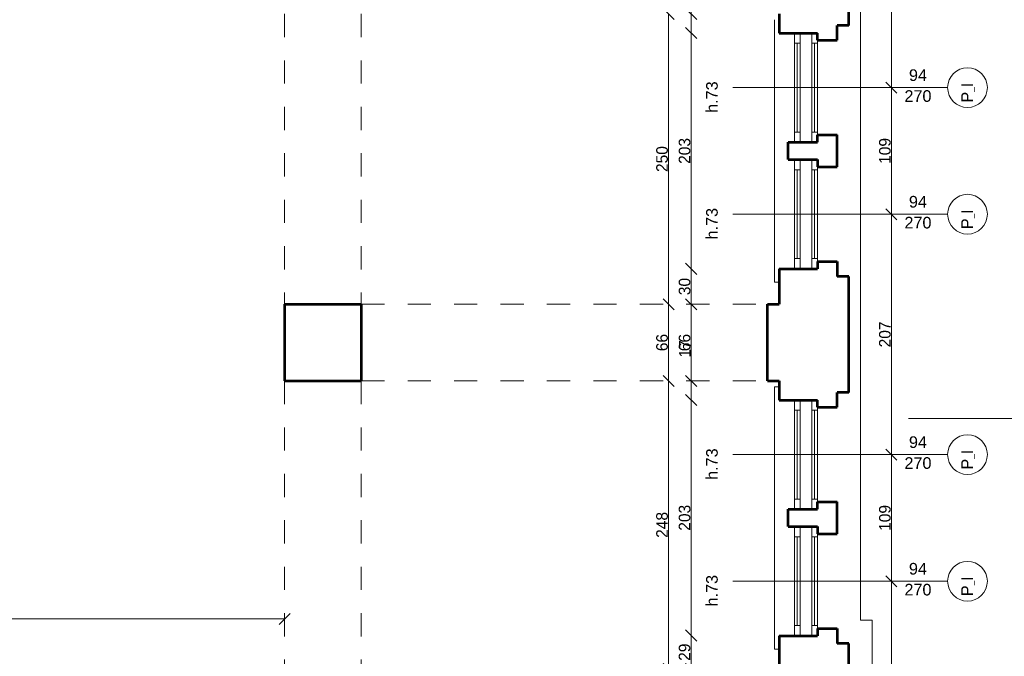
# Model space of a CAD drawing. Header units: inches. Extents: x -21887 to 84279, y -131485 to 67836.
# Tile 113 of 256: x 33248 to 41730, y -9581 to -4099. Entities that reach past the tile are written whole.
import ezdxf

# ---------------------------------------------------------------- set-up
doc = ezdxf.new("R2010")
doc.units = ezdxf.units.IN
doc.header["$MEASUREMENT"] = 0
doc.linetypes.add('Dashed', pattern=[400, 200, -200])
doc.linetypes.add('Dashed copy', pattern=[200, 100, -100])
doc.layers.get('0').update_dxf_attribs({"lineweight": 13})
doc.layers.get('Defpoints').update_dxf_attribs({"lineweight": 13})
for name, color, linetype, lineweight in [('AI_MURY', 7, 'Continuous', 53), ('Dimensioning', 7, 'Continuous', 13), ('DRZWI', 7, 'Continuous', 13), ('PODCIAGI', 7, 'Continuous', 13)]:
    doc.layers.add(name, color=color, linetype=linetype, lineweight=lineweight)
doc.styles.add('GENERATED_STYLE_7', font='txt')
doc.styles.add('Style-Courier New', font='txt')
doc.dimstyles.new('Dimstyle_4', dxfattribs={"dimtxt": 100, "dimasz": 95, "dimexe": 0, "dimexo": 0, "dimgap": 0.09, "dimtad": 1, "dimdec": 0, "dimlfac": 0.1, "dimzin": 0, "dimdsep": 46, "dimlunit": 5, "dimtxsty": 'GENERATED_STYLE_7', "dimblk": 'ARROWHEAD_6', "dimcen": 0.09, "dimclrd": 161, "dimclre": 161, "dimclrt": 7, "dimadec": 0, "dimazin": 0, "dimtfac": 1, "dimtdec": 0, "dimtmove": 0, "dimatfit": 3, "dimfxl": 0, "dimtolj": 1, "dimtzin": 0, "dimarcsym": 0})
doc.dimstyles.new('Dimstyle_5', dxfattribs={"dimtxt": 100, "dimasz": 95, "dimexe": 0.18, "dimexo": 0, "dimgap": 0.09, "dimtad": 1, "dimtih": 1, "dimtoh": 1, "dimdec": 0, "dimlfac": 0.1, "dimzin": 0, "dimdsep": 46, "dimlunit": 5, "dimtxsty": 'GENERATED_STYLE_7', "dimblk": 'ARROWHEAD_6', "dimcen": 0.09, "dimclrd": 161, "dimclre": 161, "dimclrt": 7, "dimadec": 0, "dimazin": 0, "dimtfac": 1, "dimtdec": 0, "dimtmove": 0, "dimatfit": 3, "dimfxl": 0, "dimtolj": 1, "dimtzin": 0, "dimarcsym": 0})

# ---------------------------------------------------------------- blocks, each defined once
blk = doc.blocks.new('ARROWHEAD_6')
at = {"color": 0, "linetype": 'Continuous'}
for p, q in [((0, 0), (-1, 0)), ((-0.5, -0.5), (0.5, 0.5))]:
    blk.add_line(p, q, dxfattribs=at)
blk = doc.blocks.new('*U1036')
at = {"layer": 'Defpoints', "color": 0, "linetype": 'Continuous'}
for p in [(21930.5, -9258.9), (35530.5, -9258.9), (35530.5, -9258.9)]:
    blk.add_point(p, dxfattribs=at)
at = {"layer": 'Dimensioning', "color": 161, "linetype": 'Continuous', "lineweight": -2}
for p, q in [((21930.5, -9258.9), (21930.5, -9259.1)), ((22025.5, -9258.9), (35435.5, -9258.9)), ((35530.5, -9258.9), (35530.5, -9259.1))]:
    blk.add_line(p, q, dxfattribs=at)
at = {"layer": 'Dimensioning', "color": 161, "linetype": 'Continuous', "lineweight": -2, "xscale": 95, "yscale": 95, "zscale": 95, "rotation": 180}
blk.add_blockref('ARROWHEAD_6', (21930.5, -9258.9), dxfattribs=at)
at = {"layer": 'Dimensioning', "color": 161, "linetype": 'Continuous', "lineweight": -2, "xscale": 95, "yscale": 95, "zscale": 95}
blk.add_blockref('ARROWHEAD_6', (35530.5, -9258.9), dxfattribs=at)
at = {"layer": 'Dimensioning', "color": 7, "linetype": 'Continuous', "insert": (28730.5, -9202.6), "char_height": 100, "attachment_point": 5, "style": 'GENERATED_STYLE_7'}
blk.add_mtext('1360', dxfattribs=at)
blk = doc.blocks.new('*D1906')
at = {"layer": 'Defpoints'}
for p in [(21930.5, -9258.9), (28730.5, -9258.9), (35530.5, -9258.9), (35530.5, -9258.9)]:
    blk.add_point(p, dxfattribs=at)
at = {"layer": 'Dimensioning', "color": 161, "linetype": 'Continuous'}
blk.add_blockref('*U1036', (0, 0), dxfattribs=at)
blk = doc.blocks.new('*U184')
at = {"layer": 'Defpoints', "color": 0, "linetype": 'Continuous'}
for p in [(-270, -21459.3), (57580.5, -21459.3), (56990.5, -24609.3)]:
    blk.add_point(p, dxfattribs=at)
at = {"layer": 'Dimensioning', "color": 161, "linetype": 'Continuous', "lineweight": -2}
for p, q in [((-269.9, -21459.3), (-270, -21459.3)), ((-270, -24514.3), (-270, -21554.3)), ((-269.9, -24609.3), (-270, -24609.3))]:
    blk.add_line(p, q, dxfattribs=at)
at = {"layer": 'Dimensioning', "color": 161, "linetype": 'Continuous', "lineweight": -2, "xscale": 95, "yscale": 95, "zscale": 95}
for p, rotation in [((-270, -21459.3), 90), ((-270, -24609.3), 270)]:
    blk.add_blockref('ARROWHEAD_6', p, dxfattribs=dict(at, rotation=rotation))
at = {"layer": 'Dimensioning', "color": 7, "linetype": 'Continuous', "insert": (-326.3, -23034.3), "char_height": 100, "attachment_point": 5, "rotation": 90, "style": 'GENERATED_STYLE_7'}
blk.add_mtext('315', dxfattribs=at)
blk = doc.blocks.new('*U1771')
at = {"layer": 'Defpoints'}
for p in [(122.4, -22997.2), (122.4, -23034.3), (57973, -22997.2), (57383, -26147.2)]:
    blk.add_point(p, dxfattribs=at)
at = {"layer": 'Dimensioning', "color": 161, "linetype": 'Continuous'}
blk.add_blockref('*U184', (392.5, -1537.9), dxfattribs=at)
blk = doc.blocks.new('*D1914')
at = {"layer": 'Defpoints'}
for p in [(122.4, 0), (122.4, -22997.2), (57973, -22997.2), (57383, -26147.2)]:
    blk.add_point(p, dxfattribs=at)
at = {"layer": 'Dimensioning', "color": 161, "linetype": 'Continuous'}
blk.add_blockref('*U1771', (0, 0), dxfattribs=at)
blk = doc.blocks.new('*U376')
at = {"layer": 'Defpoints', "color": 0, "linetype": 'Continuous'}
for p in [(-3768.9, -23758.2), (61880.5, -23758.2), (62095.5, -27324.3)]:
    blk.add_point(p, dxfattribs=at)
at = {"layer": 'Dimensioning', "color": 161, "linetype": 'Continuous', "lineweight": -2}
for p, q in [((-3768.7, -23758.2), (-3768.9, -23758.2)), ((-3768.9, -27229.3), (-3768.9, -23853.2)), ((-3768.7, -27324.3), (-3768.9, -27324.3))]:
    blk.add_line(p, q, dxfattribs=at)
at = {"layer": 'Dimensioning', "color": 161, "linetype": 'Continuous', "lineweight": -2, "xscale": 95, "yscale": 95, "zscale": 95}
for p, rotation in [((-3768.9, -23758.2), 90), ((-3768.9, -27324.3), 270)]:
    blk.add_blockref('ARROWHEAD_6', p, dxfattribs=dict(at, rotation=rotation))
at = {"layer": 'Dimensioning', "color": 7, "linetype": 'Continuous', "insert": (-3825.2, -25541.2), "char_height": 100, "attachment_point": 5, "rotation": 90, "style": 'GENERATED_STYLE_7'}
blk.add_mtext('357', dxfattribs=at)
blk = doc.blocks.new('*U1772')
at = {"layer": 'Defpoints'}
for p in [(-2777.6, -24404.3), (62871.9, -24404.3), (-2777.6, -25541.2), (63086.9, -27970.5)]:
    blk.add_point(p, dxfattribs=at)
at = {"layer": 'Dimensioning', "color": 161, "linetype": 'Continuous'}
blk.add_blockref('*U376', (991.3, -646.2), dxfattribs=at)
blk = doc.blocks.new('*D2396')
at = {"layer": 'Defpoints'}
for p in [(-2777.6, 0), (-2777.6, -24404.3), (62871.9, -24404.3), (63086.9, -27970.5)]:
    blk.add_point(p, dxfattribs=at)
at = {"layer": 'Dimensioning', "color": 161, "linetype": 'Continuous'}
blk.add_blockref('*U1772', (0, 0), dxfattribs=at)
blk = doc.blocks.new('*U377')
at = {"layer": 'Defpoints', "color": 0, "linetype": 'Continuous'}
for p in [(-3768.9, -21459.3), (61832.4, -21459.3), (61880.5, -23758.2)]:
    blk.add_point(p, dxfattribs=at)
at = {"layer": 'Dimensioning', "color": 161, "linetype": 'Continuous', "lineweight": -2}
for p, q in [((-3768.7, -21459.3), (-3768.9, -21459.3)), ((-3768.9, -23663.2), (-3768.9, -21554.3)), ((-3768.7, -23758.2), (-3768.9, -23758.2))]:
    blk.add_line(p, q, dxfattribs=at)
at = {"layer": 'Dimensioning', "color": 161, "linetype": 'Continuous', "lineweight": -2, "xscale": 95, "yscale": 95, "zscale": 95}
for p, rotation in [((-3768.9, -21459.3), 90), ((-3768.9, -23758.2), 270)]:
    blk.add_blockref('ARROWHEAD_6', p, dxfattribs=dict(at, rotation=rotation))
at = {"layer": 'Dimensioning', "color": 7, "linetype": 'Continuous', "insert": (-3825.2, -22608.7), "char_height": 100, "attachment_point": 5, "rotation": 90, "style": 'GENERATED_STYLE_7'}
blk.add_mtext('230', dxfattribs=at)
blk = doc.blocks.new('*U1773')
at = {"layer": 'Defpoints'}
for p in [(-3488.6, -22004), (62112.7, -22004), (-3488.6, -22608.7), (62160.9, -24302.8)]:
    blk.add_point(p, dxfattribs=at)
at = {"layer": 'Dimensioning', "color": 161, "linetype": 'Continuous'}
blk.add_blockref('*U377', (280.3, -544.7), dxfattribs=at)
blk = doc.blocks.new('*D2397')
at = {"layer": 'Defpoints'}
for p in [(-3488.6, 0), (-3488.6, -22004), (62112.7, -22004), (62160.9, -24302.8)]:
    blk.add_point(p, dxfattribs=at)
at = {"layer": 'Dimensioning', "color": 161, "linetype": 'Continuous'}
blk.add_blockref('*U1773', (0, 0), dxfattribs=at)
blk = doc.blocks.new('*U409')
at = {"layer": 'Defpoints', "color": 0, "linetype": 'Continuous'}
for p in [(4587.2, -9184.3), (53040.5, -9184.3), (53040.5, -12484.3)]:
    blk.add_point(p, dxfattribs=at)
at = {"layer": 'Dimensioning', "color": 161, "linetype": 'Continuous', "lineweight": -2}
for p, q in [((4587.4, -9184.3), (4587.2, -9184.3)), ((4587.2, -12389.3), (4587.2, -9279.3)), ((4587.4, -12484.3), (4587.2, -12484.3))]:
    blk.add_line(p, q, dxfattribs=at)
at = {"layer": 'Dimensioning', "color": 161, "linetype": 'Continuous', "lineweight": -2, "xscale": 95, "yscale": 95, "zscale": 95}
for p, rotation in [((4587.2, -9184.3), 90), ((4587.2, -12484.3), 270)]:
    blk.add_blockref('ARROWHEAD_6', p, dxfattribs=dict(at, rotation=rotation))
at = {"layer": 'Dimensioning', "color": 7, "linetype": 'Continuous', "insert": (4530.9, -10834.3), "char_height": 100, "attachment_point": 5, "rotation": 90, "style": 'GENERATED_STYLE_7'}
blk.add_mtext('330', dxfattribs=at)
blk = doc.blocks.new('*D2507')
at = {"layer": 'Defpoints'}
for p in [(4587.2, -9184.3), (53040.5, -9184.3), (4587.2, -10834.3), (53040.5, -12484.3)]:
    blk.add_point(p, dxfattribs=at)
at = {"layer": 'Dimensioning', "color": 161, "linetype": 'Continuous'}
blk.add_blockref('*U409', (0, 0), dxfattribs=at)
blk = doc.blocks.new('*U410')
at = {"layer": 'Defpoints', "color": 0, "linetype": 'Continuous'}
for p in [(4587.2, -5884.3), (53040.5, -5884.3), (53040.5, -9184.3)]:
    blk.add_point(p, dxfattribs=at)
at = {"layer": 'Dimensioning', "color": 161, "linetype": 'Continuous', "lineweight": -2}
for p, q in [((4587.4, -5884.3), (4587.2, -5884.3)), ((4587.2, -9089.3), (4587.2, -5979.3)), ((4587.4, -9184.3), (4587.2, -9184.3))]:
    blk.add_line(p, q, dxfattribs=at)
at = {"layer": 'Dimensioning', "color": 161, "linetype": 'Continuous', "lineweight": -2, "xscale": 95, "yscale": 95, "zscale": 95}
for p, rotation in [((4587.2, -5884.3), 90), ((4587.2, -9184.3), 270)]:
    blk.add_blockref('ARROWHEAD_6', p, dxfattribs=dict(at, rotation=rotation))
at = {"layer": 'Dimensioning', "color": 7, "linetype": 'Continuous', "insert": (4530.9, -7534.3), "char_height": 100, "attachment_point": 5, "rotation": 90, "style": 'GENERATED_STYLE_7'}
blk.add_mtext('330', dxfattribs=at)
blk = doc.blocks.new('*D2508')
at = {"layer": 'Defpoints'}
for p in [(4587.2, -5884.3), (53040.5, -5884.3), (4587.2, -7534.3), (53040.5, -9184.3)]:
    blk.add_point(p, dxfattribs=at)
at = {"layer": 'Dimensioning', "color": 161, "linetype": 'Continuous'}
blk.add_blockref('*U410', (0, 0), dxfattribs=at)
blk = doc.blocks.new('*U411')
at = {"layer": 'Defpoints', "color": 0, "linetype": 'Continuous'}
for p in [(4587.2, -2584.3), (53040.5, -2584.3), (53040.5, -5884.3)]:
    blk.add_point(p, dxfattribs=at)
at = {"layer": 'Dimensioning', "color": 161, "linetype": 'Continuous', "lineweight": -2}
for p, q in [((4587.4, -2584.3), (4587.2, -2584.3)), ((4587.2, -5789.3), (4587.2, -2679.3)), ((4587.4, -5884.3), (4587.2, -5884.3))]:
    blk.add_line(p, q, dxfattribs=at)
at = {"layer": 'Dimensioning', "color": 161, "linetype": 'Continuous', "lineweight": -2, "xscale": 95, "yscale": 95, "zscale": 95}
for p, rotation in [((4587.2, -2584.3), 90), ((4587.2, -5884.3), 270)]:
    blk.add_blockref('ARROWHEAD_6', p, dxfattribs=dict(at, rotation=rotation))
at = {"layer": 'Dimensioning', "color": 7, "linetype": 'Continuous', "insert": (4530.9, -4234.3), "char_height": 100, "attachment_point": 5, "rotation": 90, "style": 'GENERATED_STYLE_7'}
blk.add_mtext('330', dxfattribs=at)
blk = doc.blocks.new('*D2509')
at = {"layer": 'Defpoints'}
for p in [(4587.2, -2584.3), (53040.5, -2584.3), (4587.2, -4234.3), (53040.5, -5884.3)]:
    blk.add_point(p, dxfattribs=at)
at = {"layer": 'Dimensioning', "color": 161, "linetype": 'Continuous'}
blk.add_blockref('*U411', (0, 0), dxfattribs=at)
blk = doc.blocks.new('*U705')
at = {"layer": 'Defpoints', "color": 0, "linetype": 'Continuous'}
for p in [(39032.7, -9401.5), (39878.5, -9401.5), (39671.6, -9689.3)]:
    blk.add_point(p, dxfattribs=at)
at = {"layer": 'Dimensioning', "color": 161, "linetype": 'Continuous', "lineweight": -2}
for p, q in [((39032.9, -9401.5), (39032.7, -9401.5)), ((39032.7, -9594.3), (39032.7, -9496.5)), ((39032.9, -9689.3), (39032.7, -9689.3))]:
    blk.add_line(p, q, dxfattribs=at)
at = {"layer": 'Dimensioning', "color": 161, "linetype": 'Continuous', "lineweight": -2, "xscale": 95, "yscale": 95, "zscale": 95}
for p, rotation in [((39032.7, -9401.5), 90), ((39032.7, -9689.3), 270)]:
    blk.add_blockref('ARROWHEAD_6', p, dxfattribs=dict(at, rotation=rotation))
at = {"layer": 'Dimensioning', "color": 7, "linetype": 'Continuous', "insert": (38976.4, -9545.4), "char_height": 100, "attachment_point": 5, "rotation": 90, "style": 'GENERATED_STYLE_7'}
blk.add_mtext('29', dxfattribs=at)
blk = doc.blocks.new('*D2934')
at = {"layer": 'Defpoints'}
for p in [(39032.7, -9401.5), (39878.5, -9401.5), (39032.7, -9545.4), (39671.6, -9689.3)]:
    blk.add_point(p, dxfattribs=at)
at = {"layer": 'Dimensioning', "color": 161, "linetype": 'Continuous'}
blk.add_blockref('*U705', (0, 0), dxfattribs=at)
blk = doc.blocks.new('*U706')
at = {"layer": 'Defpoints', "color": 0, "linetype": 'Continuous'}
for p in [(39032.7, -7374.3), (39885.2, -7374.3), (39878.5, -9401.5)]:
    blk.add_point(p, dxfattribs=at)
at = {"layer": 'Dimensioning', "color": 161, "linetype": 'Continuous', "lineweight": -2}
for p, q in [((39032.9, -7374.3), (39032.7, -7374.3)), ((39032.7, -9306.5), (39032.7, -7469.3)), ((39032.9, -9401.5), (39032.7, -9401.5))]:
    blk.add_line(p, q, dxfattribs=at)
at = {"layer": 'Dimensioning', "color": 161, "linetype": 'Continuous', "lineweight": -2, "xscale": 95, "yscale": 95, "zscale": 95}
for p, rotation in [((39032.7, -7374.3), 90), ((39032.7, -9401.5), 270)]:
    blk.add_blockref('ARROWHEAD_6', p, dxfattribs=dict(at, rotation=rotation))
at = {"layer": 'Dimensioning', "color": 7, "linetype": 'Continuous', "insert": (38976.4, -8387.9), "char_height": 100, "attachment_point": 5, "rotation": 90, "style": 'GENERATED_STYLE_7'}
blk.add_mtext('203', dxfattribs=at)
blk = doc.blocks.new('*D2935')
at = {"layer": 'Defpoints'}
for p in [(39032.7, -7374.3), (39885.2, -7374.3), (39032.7, -8387.9), (39878.5, -9401.5)]:
    blk.add_point(p, dxfattribs=at)
at = {"layer": 'Dimensioning', "color": 161, "linetype": 'Continuous'}
blk.add_blockref('*U706', (0, 0), dxfattribs=at)
blk = doc.blocks.new('*U707')
at = {"layer": 'Defpoints', "color": 0, "linetype": 'Continuous'}
for p in [(39032.7, -7209.3), (39691.6, -7209.3), (39885.2, -7374.3)]:
    blk.add_point(p, dxfattribs=at)
at = {"layer": 'Dimensioning', "color": 161, "linetype": 'Continuous', "lineweight": -2}
for p, q in [((39032.7, -7114.3), (39032.7, -6849.6)), ((39032.9, -7209.3), (39032.7, -7209.3)), ((39032.7, -7374.3), (39032.7, -7209.3)), ((39032.9, -7374.3), (39032.7, -7374.3)), ((39032.7, -7469.3), (39032.7, -7564.3))]:
    blk.add_line(p, q, dxfattribs=at)
at = {"layer": 'Dimensioning', "color": 161, "linetype": 'Continuous', "lineweight": -2, "xscale": 95, "yscale": 95, "zscale": 95}
for p, rotation in [((39032.7, -7209.3), 270), ((39032.7, -7374.3), 90)]:
    blk.add_blockref('ARROWHEAD_6', p, dxfattribs=dict(at, rotation=rotation))
at = {"layer": 'Dimensioning', "color": 7, "linetype": 'Continuous', "insert": (38978.2, -6934.5), "char_height": 100, "attachment_point": 5, "rotation": 90, "style": 'GENERATED_STYLE_7'}
blk.add_mtext('17', dxfattribs=at)
blk = doc.blocks.new('*D2936')
at = {"layer": 'Defpoints'}
for p in [(39032.7, -6934.5), (39032.7, -7209.3), (39691.6, -7209.3), (39885.2, -7374.3)]:
    blk.add_point(p, dxfattribs=at)
at = {"layer": 'Dimensioning', "color": 161, "linetype": 'Continuous'}
blk.add_blockref('*U707', (0, 0), dxfattribs=at)
blk = doc.blocks.new('*U708')
at = {"layer": 'Defpoints', "color": 0, "linetype": 'Continuous'}
for p in [(39032.7, -6549.3), (39691.6, -6549.3), (39691.6, -7209.3)]:
    blk.add_point(p, dxfattribs=at)
at = {"layer": 'Dimensioning', "color": 161, "linetype": 'Continuous', "lineweight": -2}
for p, q in [((39032.9, -6549.3), (39032.7, -6549.3)), ((39032.7, -7114.3), (39032.7, -6644.3)), ((39032.9, -7209.3), (39032.7, -7209.3))]:
    blk.add_line(p, q, dxfattribs=at)
at = {"layer": 'Dimensioning', "color": 161, "linetype": 'Continuous', "lineweight": -2, "xscale": 95, "yscale": 95, "zscale": 95}
for p, rotation in [((39032.7, -6549.3), 90), ((39032.7, -7209.3), 270)]:
    blk.add_blockref('ARROWHEAD_6', p, dxfattribs=dict(at, rotation=rotation))
at = {"layer": 'Dimensioning', "color": 7, "linetype": 'Continuous', "insert": (38976.4, -6879.3), "char_height": 100, "attachment_point": 5, "rotation": 90, "style": 'GENERATED_STYLE_7'}
blk.add_mtext('66', dxfattribs=at)
blk = doc.blocks.new('*D2937')
at = {"layer": 'Defpoints'}
for p in [(39032.7, -6549.3), (39691.6, -6549.3), (39032.7, -6879.3), (39691.6, -7209.3)]:
    blk.add_point(p, dxfattribs=at)
at = {"layer": 'Dimensioning', "color": 161, "linetype": 'Continuous'}
blk.add_blockref('*U708', (0, 0), dxfattribs=at)
blk = doc.blocks.new('*U709')
at = {"layer": 'Defpoints', "color": 0, "linetype": 'Continuous'}
for p in [(39032.7, -6244.3), (39858.1, -6244.3), (39691.6, -6549.3)]:
    blk.add_point(p, dxfattribs=at)
at = {"layer": 'Dimensioning', "color": 161, "linetype": 'Continuous', "lineweight": -2}
for p, q in [((39032.9, -6244.3), (39032.7, -6244.3)), ((39032.7, -6454.3), (39032.7, -6339.3)), ((39032.9, -6549.3), (39032.7, -6549.3))]:
    blk.add_line(p, q, dxfattribs=at)
at = {"layer": 'Dimensioning', "color": 161, "linetype": 'Continuous', "lineweight": -2, "xscale": 95, "yscale": 95, "zscale": 95}
for p, rotation in [((39032.7, -6244.3), 90), ((39032.7, -6549.3), 270)]:
    blk.add_blockref('ARROWHEAD_6', p, dxfattribs=dict(at, rotation=rotation))
at = {"layer": 'Dimensioning', "color": 7, "linetype": 'Continuous', "insert": (38976.4, -6396.8), "char_height": 100, "attachment_point": 5, "rotation": 90, "style": 'GENERATED_STYLE_7'}
blk.add_mtext('30', dxfattribs=at)
blk = doc.blocks.new('*D2938')
at = {"layer": 'Defpoints'}
for p in [(39032.7, -6244.3), (39858.1, -6244.3), (39032.7, -6396.8), (39691.6, -6549.3)]:
    blk.add_point(p, dxfattribs=at)
at = {"layer": 'Dimensioning', "color": 161, "linetype": 'Continuous'}
blk.add_blockref('*U709', (0, 0), dxfattribs=at)
blk = doc.blocks.new('*U710')
at = {"layer": 'Defpoints', "color": 0, "linetype": 'Continuous'}
for p in [(39032.7, -4214.3), (39859.2, -4214.3), (39858.1, -6244.3)]:
    blk.add_point(p, dxfattribs=at)
at = {"layer": 'Dimensioning', "color": 161, "linetype": 'Continuous', "lineweight": -2}
for p, q in [((39032.9, -4214.3), (39032.7, -4214.3)), ((39032.7, -6149.3), (39032.7, -4309.3)), ((39032.9, -6244.3), (39032.7, -6244.3))]:
    blk.add_line(p, q, dxfattribs=at)
at = {"layer": 'Dimensioning', "color": 161, "linetype": 'Continuous', "lineweight": -2, "xscale": 95, "yscale": 95, "zscale": 95}
for p, rotation in [((39032.7, -4214.3), 90), ((39032.7, -6244.3), 270)]:
    blk.add_blockref('ARROWHEAD_6', p, dxfattribs=dict(at, rotation=rotation))
at = {"layer": 'Dimensioning', "color": 7, "linetype": 'Continuous', "insert": (38976.4, -5229.3), "char_height": 100, "attachment_point": 5, "rotation": 90, "style": 'GENERATED_STYLE_7'}
blk.add_mtext('203', dxfattribs=at)
blk = doc.blocks.new('*D2939')
at = {"layer": 'Defpoints'}
for p in [(39032.7, -4214.3), (39859.2, -4214.3), (39032.7, -5229.3), (39858.1, -6244.3)]:
    blk.add_point(p, dxfattribs=at)
at = {"layer": 'Dimensioning', "color": 161, "linetype": 'Continuous'}
blk.add_blockref('*U710', (0, 0), dxfattribs=at)
blk = doc.blocks.new('*U711')
at = {"layer": 'Defpoints', "color": 0, "linetype": 'Continuous'}
for p in [(39032.7, -4049.3), (39729.2, -4049.3), (39859.2, -4214.3)]:
    blk.add_point(p, dxfattribs=at)
at = {"layer": 'Dimensioning', "color": 161, "linetype": 'Continuous', "lineweight": -2}
for p, q in [((39032.7, -3954.3), (39032.7, -3683.8)), ((39032.9, -4049.3), (39032.7, -4049.3)), ((39032.7, -4214.3), (39032.7, -4049.3)), ((39032.9, -4214.3), (39032.7, -4214.3)), ((39032.7, -4309.3), (39032.7, -4404.3))]:
    blk.add_line(p, q, dxfattribs=at)
at = {"layer": 'Dimensioning', "color": 161, "linetype": 'Continuous', "lineweight": -2, "xscale": 95, "yscale": 95, "zscale": 95}
for p, rotation in [((39032.7, -4049.3), 270), ((39032.7, -4214.3), 90)]:
    blk.add_blockref('ARROWHEAD_6', p, dxfattribs=dict(at, rotation=rotation))
at = {"layer": 'Dimensioning', "color": 7, "linetype": 'Continuous', "insert": (38976.4, -3771.5), "char_height": 100, "attachment_point": 5, "rotation": 90, "style": 'GENERATED_STYLE_7'}
blk.add_mtext('16', dxfattribs=at)
blk = doc.blocks.new('*D2940')
at = {"layer": 'Defpoints'}
for p in [(39032.7, -3771.5), (39032.7, -4049.3), (39729.2, -4049.3), (39859.2, -4214.3)]:
    blk.add_point(p, dxfattribs=at)
at = {"layer": 'Dimensioning', "color": 161, "linetype": 'Continuous'}
blk.add_blockref('*U711', (0, 0), dxfattribs=at)
blk = doc.blocks.new('*U728')
at = {"layer": 'Defpoints', "color": 0, "linetype": 'Continuous'}
for p in [(38838.6, -7209.3), (39691.6, -7209.3), (39671.6, -9689.3)]:
    blk.add_point(p, dxfattribs=at)
at = {"layer": 'Dimensioning', "color": 161, "linetype": 'Continuous', "lineweight": -2}
for p, q in [((38838.8, -7209.3), (38838.6, -7209.3)), ((38838.6, -9594.3), (38838.6, -7304.3)), ((38838.8, -9689.3), (38838.6, -9689.3))]:
    blk.add_line(p, q, dxfattribs=at)
at = {"layer": 'Dimensioning', "color": 161, "linetype": 'Continuous', "lineweight": -2, "xscale": 95, "yscale": 95, "zscale": 95}
for p, rotation in [((38838.6, -7209.3), 90), ((38838.6, -9689.3), 270)]:
    blk.add_blockref('ARROWHEAD_6', p, dxfattribs=dict(at, rotation=rotation))
at = {"layer": 'Dimensioning', "color": 7, "linetype": 'Continuous', "insert": (38782.3, -8449.3), "char_height": 100, "attachment_point": 5, "rotation": 90, "style": 'GENERATED_STYLE_7'}
blk.add_mtext('248', dxfattribs=at)
blk = doc.blocks.new('*D2957')
at = {"layer": 'Defpoints'}
for p in [(38838.6, -7209.3), (39691.6, -7209.3), (38838.6, -8449.3), (39671.6, -9689.3)]:
    blk.add_point(p, dxfattribs=at)
at = {"layer": 'Dimensioning', "color": 161, "linetype": 'Continuous'}
blk.add_blockref('*U728', (0, 0), dxfattribs=at)
blk = doc.blocks.new('*U729')
at = {"layer": 'Defpoints', "color": 0, "linetype": 'Continuous'}
for p in [(38838.6, -6549.3), (39691.6, -6549.3), (39691.6, -7209.3)]:
    blk.add_point(p, dxfattribs=at)
at = {"layer": 'Dimensioning', "color": 161, "linetype": 'Continuous', "lineweight": -2}
for p, q in [((38838.8, -6549.3), (38838.6, -6549.3)), ((38838.6, -7114.3), (38838.6, -6644.3)), ((38838.8, -7209.3), (38838.6, -7209.3))]:
    blk.add_line(p, q, dxfattribs=at)
at = {"layer": 'Dimensioning', "color": 161, "linetype": 'Continuous', "lineweight": -2, "xscale": 95, "yscale": 95, "zscale": 95}
for p, rotation in [((38838.6, -6549.3), 90), ((38838.6, -7209.3), 270)]:
    blk.add_blockref('ARROWHEAD_6', p, dxfattribs=dict(at, rotation=rotation))
at = {"layer": 'Dimensioning', "color": 7, "linetype": 'Continuous', "insert": (38782.3, -6879.3), "char_height": 100, "attachment_point": 5, "rotation": 90, "style": 'GENERATED_STYLE_7'}
blk.add_mtext('66', dxfattribs=at)
blk = doc.blocks.new('*D2958')
at = {"layer": 'Defpoints'}
for p in [(38838.6, -6549.3), (39691.6, -6549.3), (38838.6, -6879.3), (39691.6, -7209.3)]:
    blk.add_point(p, dxfattribs=at)
at = {"layer": 'Dimensioning', "color": 161, "linetype": 'Continuous'}
blk.add_blockref('*U729', (0, 0), dxfattribs=at)
blk = doc.blocks.new('*U730')
at = {"layer": 'Defpoints', "color": 0, "linetype": 'Continuous'}
for p in [(38838.6, -4049.3), (39691.6, -4049.3), (39691.6, -6549.3)]:
    blk.add_point(p, dxfattribs=at)
at = {"layer": 'Dimensioning', "color": 161, "linetype": 'Continuous', "lineweight": -2}
for p, q in [((38838.8, -4049.3), (38838.6, -4049.3)), ((38838.6, -6454.3), (38838.6, -4144.3)), ((38838.8, -6549.3), (38838.6, -6549.3))]:
    blk.add_line(p, q, dxfattribs=at)
at = {"layer": 'Dimensioning', "color": 161, "linetype": 'Continuous', "lineweight": -2, "xscale": 95, "yscale": 95, "zscale": 95}
for p, rotation in [((38838.6, -4049.3), 90), ((38838.6, -6549.3), 270)]:
    blk.add_blockref('ARROWHEAD_6', p, dxfattribs=dict(at, rotation=rotation))
at = {"layer": 'Dimensioning', "color": 7, "linetype": 'Continuous', "insert": (38782.3, -5299.3), "char_height": 100, "attachment_point": 5, "rotation": 90, "style": 'GENERATED_STYLE_7'}
blk.add_mtext('250', dxfattribs=at)
blk = doc.blocks.new('*D2959')
at = {"layer": 'Defpoints'}
for p in [(38838.6, -4049.3), (39691.6, -4049.3), (38838.6, -5299.3), (39691.6, -6549.3)]:
    blk.add_point(p, dxfattribs=at)
at = {"layer": 'Dimensioning', "color": 161, "linetype": 'Continuous'}
blk.add_blockref('*U730', (0, 0), dxfattribs=at)
blk = doc.blocks.new('*U867')
at = {"layer": 'Defpoints', "color": 0, "linetype": 'Continuous'}
for p in [(40316.6, -8934.3), (40758.3, -8934.3), (40431.3, -11809.3)]:
    blk.add_point(p, dxfattribs=at)
at = {"layer": 'Dimensioning', "color": 161, "linetype": 'Continuous', "lineweight": -2}
for p, q in [((40758.2, -8934.3), (40758.3, -8934.3)), ((40758.3, -11714.3), (40758.3, -9029.3)), ((40758.2, -11809.3), (40758.3, -11809.3))]:
    blk.add_line(p, q, dxfattribs=at)
at = {"layer": 'Dimensioning', "color": 161, "linetype": 'Continuous', "lineweight": -2, "xscale": 95, "yscale": 95, "zscale": 95}
for p, rotation in [((40758.3, -8934.3), 90), ((40758.3, -11809.3), 270)]:
    blk.add_blockref('ARROWHEAD_6', p, dxfattribs=dict(at, rotation=rotation))
at = {"layer": 'Dimensioning', "color": 7, "linetype": 'Continuous', "insert": (40702.1, -10371.8), "char_height": 100, "attachment_point": 5, "rotation": 90, "style": 'GENERATED_STYLE_7'}
blk.add_mtext('288', dxfattribs=at)
blk = doc.blocks.new('*D3157')
at = {"layer": 'Defpoints'}
for p in [(40316.6, -8934.3), (40758.3, -8934.3), (40758.3, -10371.8), (40431.3, -11809.3)]:
    blk.add_point(p, dxfattribs=at)
at = {"layer": 'Dimensioning', "color": 161, "linetype": 'Continuous'}
blk.add_blockref('*U867', (0, 0), dxfattribs=at)
blk = doc.blocks.new('*U868')
at = {"layer": 'Defpoints', "color": 0, "linetype": 'Continuous'}
for p in [(40316.6, -7844.3), (40758.3, -7844.3), (40316.6, -8934.3)]:
    blk.add_point(p, dxfattribs=at)
at = {"layer": 'Dimensioning', "color": 161, "linetype": 'Continuous', "lineweight": -2}
for p, q in [((40758.2, -7844.3), (40758.3, -7844.3)), ((40758.3, -8839.3), (40758.3, -7939.3)), ((40758.2, -8934.3), (40758.3, -8934.3))]:
    blk.add_line(p, q, dxfattribs=at)
at = {"layer": 'Dimensioning', "color": 161, "linetype": 'Continuous', "lineweight": -2, "xscale": 95, "yscale": 95, "zscale": 95}
for p, rotation in [((40758.3, -7844.3), 90), ((40758.3, -8934.3), 270)]:
    blk.add_blockref('ARROWHEAD_6', p, dxfattribs=dict(at, rotation=rotation))
at = {"layer": 'Dimensioning', "color": 7, "linetype": 'Continuous', "insert": (40702.1, -8389.3), "char_height": 100, "attachment_point": 5, "rotation": 90, "style": 'GENERATED_STYLE_7'}
blk.add_mtext('109', dxfattribs=at)
blk = doc.blocks.new('*D3158')
at = {"layer": 'Defpoints'}
for p in [(40316.6, -7844.3), (40758.3, -7844.3), (40758.3, -8389.3), (40316.6, -8934.3)]:
    blk.add_point(p, dxfattribs=at)
at = {"layer": 'Dimensioning', "color": 161, "linetype": 'Continuous'}
blk.add_blockref('*U868', (0, 0), dxfattribs=at)
blk = doc.blocks.new('*U869')
at = {"layer": 'Defpoints', "color": 0, "linetype": 'Continuous'}
for p in [(40370.3, -5774.3), (40758.3, -5774.3), (40316.6, -7844.3)]:
    blk.add_point(p, dxfattribs=at)
at = {"layer": 'Dimensioning', "color": 161, "linetype": 'Continuous', "lineweight": -2}
for p, q in [((40758.2, -5774.3), (40758.3, -5774.3)), ((40758.3, -7749.3), (40758.3, -5869.3)), ((40758.2, -7844.3), (40758.3, -7844.3))]:
    blk.add_line(p, q, dxfattribs=at)
at = {"layer": 'Dimensioning', "color": 161, "linetype": 'Continuous', "lineweight": -2, "xscale": 95, "yscale": 95, "zscale": 95}
for p, rotation in [((40758.3, -5774.3), 90), ((40758.3, -7844.3), 270)]:
    blk.add_blockref('ARROWHEAD_6', p, dxfattribs=dict(at, rotation=rotation))
at = {"layer": 'Dimensioning', "color": 7, "linetype": 'Continuous', "insert": (40702.1, -6809.3), "char_height": 100, "attachment_point": 5, "rotation": 90, "style": 'GENERATED_STYLE_7'}
blk.add_mtext('207', dxfattribs=at)
blk = doc.blocks.new('*D3159')
at = {"layer": 'Defpoints'}
for p in [(40370.3, -5774.3), (40758.3, -5774.3), (40758.3, -6809.3), (40316.6, -7844.3)]:
    blk.add_point(p, dxfattribs=at)
at = {"layer": 'Dimensioning', "color": 161, "linetype": 'Continuous'}
blk.add_blockref('*U869', (0, 0), dxfattribs=at)
blk = doc.blocks.new('*U870')
at = {"layer": 'Defpoints', "color": 0, "linetype": 'Continuous'}
for p in [(40370.3, -4684.3), (40758.3, -4684.3), (40370.3, -5774.3)]:
    blk.add_point(p, dxfattribs=at)
at = {"layer": 'Dimensioning', "color": 161, "linetype": 'Continuous', "lineweight": -2}
for p, q in [((40758.2, -4684.3), (40758.3, -4684.3)), ((40758.3, -5679.3), (40758.3, -4779.3)), ((40758.2, -5774.3), (40758.3, -5774.3))]:
    blk.add_line(p, q, dxfattribs=at)
at = {"layer": 'Dimensioning', "color": 161, "linetype": 'Continuous', "lineweight": -2, "xscale": 95, "yscale": 95, "zscale": 95}
for p, rotation in [((40758.3, -4684.3), 90), ((40758.3, -5774.3), 270)]:
    blk.add_blockref('ARROWHEAD_6', p, dxfattribs=dict(at, rotation=rotation))
at = {"layer": 'Dimensioning', "color": 7, "linetype": 'Continuous', "insert": (40702.1, -5229.3), "char_height": 100, "attachment_point": 5, "rotation": 90, "style": 'GENERATED_STYLE_7'}
blk.add_mtext('109', dxfattribs=at)
blk = doc.blocks.new('*D3160')
at = {"layer": 'Defpoints'}
for p in [(40370.3, -4684.3), (40758.3, -4684.3), (40758.3, -5229.3), (40370.3, -5774.3)]:
    blk.add_point(p, dxfattribs=at)
at = {"layer": 'Dimensioning', "color": 161, "linetype": 'Continuous'}
blk.add_blockref('*U870', (0, 0), dxfattribs=at)
blk = doc.blocks.new('*U871')
at = {"layer": 'Defpoints', "color": 0, "linetype": 'Continuous'}
for p in [(40316.6, -2614.3), (40758.3, -2614.3), (40370.3, -4684.3)]:
    blk.add_point(p, dxfattribs=at)
at = {"layer": 'Dimensioning', "color": 161, "linetype": 'Continuous', "lineweight": -2}
for p, q in [((40758.2, -2614.3), (40758.3, -2614.3)), ((40758.3, -4589.3), (40758.3, -2709.3)), ((40758.2, -4684.3), (40758.3, -4684.3))]:
    blk.add_line(p, q, dxfattribs=at)
at = {"layer": 'Dimensioning', "color": 161, "linetype": 'Continuous', "lineweight": -2, "xscale": 95, "yscale": 95, "zscale": 95}
for p, rotation in [((40758.3, -2614.3), 90), ((40758.3, -4684.3), 270)]:
    blk.add_blockref('ARROWHEAD_6', p, dxfattribs=dict(at, rotation=rotation))
at = {"layer": 'Dimensioning', "color": 7, "linetype": 'Continuous', "insert": (40702.1, -3649.3), "char_height": 100, "attachment_point": 5, "rotation": 90, "style": 'GENERATED_STYLE_7'}
blk.add_mtext('207', dxfattribs=at)
blk = doc.blocks.new('*D3161')
at = {"layer": 'Defpoints'}
for p in [(40316.6, -2614.3), (40758.3, -2614.3), (40758.3, -3649.3), (40370.3, -4684.3)]:
    blk.add_point(p, dxfattribs=at)
at = {"layer": 'Dimensioning', "color": 161, "linetype": 'Continuous'}
blk.add_blockref('*U871', (0, 0), dxfattribs=at)

msp = doc.modelspace()

# ---------------------------------------------------------------- linework, layer by layer
at = {"layer": 'AI_MURY', "color": 7, "linetype": 'Continuous'}
for p, q in [((40391.6, -4149.3), (40391.6, -3149.3)), ((39791.6, -4049.3), (39791.6, -4214.3)), ((40291.6, -4276.8), (40291.6, -4149.3)), ((40391.6, -4149.3), (40291.6, -4149.3)), ((39791.6, -4214.3), (40121.6, -4214.3)), ((40121.6, -4276.8), (40121.6, -4214.3)), ((40121.6, -4276.8), (40291.6, -4276.8)), ((39868, -5154.3), (40121.6, -5154.3)), ((39868, -5304.3), (39868, -5154.3)), ((40121.6, -5091.8), (40291.6, -5091.8)), ((40121.6, -5154.3), (40121.6, -5091.8)), ((40291.6, -5366.8), (40291.6, -5091.8)), ((39868, -5304.3), (40121.6, -5304.3)), ((40121.6, -5304.3), (40121.6, -5366.8)), ((40121.6, -5366.8), (40291.6, -5366.8)), ((40121.6, -6181.8), (40291.6, -6181.8)), ((40121.6, -6181.8), (40121.6, -6244.3)), ((40291.6, -6181.8), (40291.6, -6309.3)), ((39791.6, -6244.3), (40121.6, -6244.3)), ((39791.6, -6244.3), (39791.6, -6549.3)), ((40391.6, -6309.3), (40291.6, -6309.3)), ((40391.6, -7309.3), (40391.6, -6309.3)), ((35530.5, -6549.3), (36190.5, -6549.3)), ((35530.5, -6549.3), (35530.5, -7209.3)), ((35530.5, -6549.3), (36190.5, -6549.3)), ((35530.5, -6549.3), (35530.5, -7209.3)), ((36190.5, -6549.3), (36190.5, -7209.3)), ((36190.5, -6549.3), (36190.5, -7209.3)), ((39691.6, -7209.3), (39691.6, -6549.3)), ((39691.6, -6549.3), (39791.6, -6549.3)), ((35530.5, -7209.3), (36190.5, -7209.3)), ((35530.5, -7209.3), (36190.5, -7209.3)), ((39691.6, -7209.3), (39791.6, -7209.3)), ((39791.6, -7209.3), (39791.6, -7374.3)), ((39791.6, -7374.3), (40121.6, -7374.3)), ((40121.6, -7436.8), (40121.6, -7374.3)), ((40291.6, -7436.8), (40291.6, -7309.3)), ((40391.6, -7309.3), (40291.6, -7309.3)), ((40121.6, -7436.8), (40291.6, -7436.8)), ((40121.6, -8251.8), (40291.6, -8251.8)), ((40121.6, -8314.3), (40121.6, -8251.8)), ((40291.6, -8526.8), (40291.6, -8251.8)), ((39868, -8314.3), (40121.6, -8314.3)), ((39868, -8464.3), (39868, -8314.3)), ((39868, -8464.3), (40121.6, -8464.3)), ((40121.6, -8464.3), (40121.6, -8526.8)), ((40121.6, -8526.8), (40291.6, -8526.8)), ((39791.6, -9404.3), (40121.6, -9404.3)), ((39791.6, -9404.3), (39791.6, -9709.3)), ((40121.6, -9341.8), (40291.6, -9341.8)), ((40121.6, -9341.8), (40121.6, -9404.3)), ((40291.6, -9341.8), (40291.6, -9469.3)), ((40391.6, -9469.3), (40291.6, -9469.3)), ((40391.6, -11401.8), (40391.6, -9469.3))]:
    msp.add_line(p, q, dxfattribs=at)
at = {"layer": 'DRZWI', "color": 9, "linetype": 'Dashed copy'}
msp.add_line((40758.3, -712.4), (40758.3, -14137.5), dxfattribs=at)
at = {"layer": 'DRZWI', "color": 251, "linetype": 'Continuous'}
for p, q in [((40491.6, -939.3), (40491.6, -9269.3)), ((39751.6, -6359.3), (39751.6, -4099.3)), ((39791.6, -6359.3), (39751.6, -6359.3)), ((39791.6, -7259.3), (39751.6, -7259.3)), ((39751.6, -9519.3), (39751.6, -7259.3)), ((40491.6, -9269.3), (40591.6, -9269.3)), ((40591.6, -9269.3), (40591.6, -14169.3)), ((39791.6, -9519.3), (39751.6, -9519.3))]:
    msp.add_line(p, q, dxfattribs=at)
at = {"layer": 'DRZWI', "color": 220, "linetype": 'Continuous'}
for p, q in [((39921.6, -4301.8), (39921.6, -4214.3)), ((39971.6, -4301.8), (39971.6, -4214.3)), ((40071.6, -4301.8), (40071.6, -4214.3)), ((39921.6, -4301.8), (39971.6, -4301.8)), ((39921.6, -5066.8), (39921.6, -4301.8)), ((39946.6, -5066.8), (39946.6, -4301.8)), ((39971.6, -5066.8), (39971.6, -4301.8)), ((40071.6, -4301.8), (40121.6, -4301.8)), ((40071.6, -5066.8), (40071.6, -4301.8)), ((40096.6, -5066.8), (40096.6, -4301.8)), ((40121.6, -4301.8), (40121.6, -4276.8)), ((40121.6, -5066.8), (40121.6, -4301.8)), ((41242.1, -4684.3), (39391.2, -4684.3)), ((39921.6, -5066.8), (39921.6, -5154.3)), ((39921.6, -5066.8), (39971.6, -5066.8)), ((39971.6, -5066.8), (39971.6, -5154.3)), ((40071.6, -5066.8), (40071.6, -5154.3)), ((40071.6, -5066.8), (40121.6, -5066.8)), ((40121.6, -5066.8), (40121.6, -5091.8)), ((39921.6, -5391.8), (39921.6, -5304.3)), ((39971.6, -5391.8), (39971.6, -5304.3)), ((40071.6, -5391.8), (40071.6, -5304.3)), ((39921.6, -5391.8), (39971.6, -5391.8)), ((39921.6, -5391.8), (39921.6, -6156.8)), ((39946.6, -5391.8), (39946.6, -6156.8)), ((39971.6, -5391.8), (39971.6, -6156.8)), ((40071.6, -5391.8), (40121.6, -5391.8)), ((40071.6, -5391.8), (40071.6, -6156.8)), ((40096.6, -5391.8), (40096.6, -6156.8)), ((40121.6, -5391.8), (40121.6, -5366.8)), ((40121.6, -5391.8), (40121.6, -6156.8)), ((41242.1, -5774.3), (39391.2, -5774.3)), ((39921.6, -6156.8), (39921.6, -6244.3)), ((39921.6, -6156.8), (39971.6, -6156.8)), ((39971.6, -6156.8), (39971.6, -6244.3)), ((40071.6, -6156.8), (40071.6, -6244.3)), ((40071.6, -6156.8), (40121.6, -6156.8)), ((40121.6, -6156.8), (40121.6, -6181.8)), ((39921.6, -7461.8), (39921.6, -7374.3)), ((39971.6, -7461.8), (39971.6, -7374.3)), ((40071.6, -7461.8), (40071.6, -7374.3)), ((39921.6, -7461.8), (39971.6, -7461.8)), ((39921.6, -8226.8), (39921.6, -7461.8)), ((39946.6, -8226.8), (39946.6, -7461.8)), ((39971.6, -8226.8), (39971.6, -7461.8)), ((40071.6, -7461.8), (40121.6, -7461.8)), ((40071.6, -8226.8), (40071.6, -7461.8)), ((40096.6, -8226.8), (40096.6, -7461.8)), ((40121.6, -7461.8), (40121.6, -7436.8)), ((40121.6, -8226.8), (40121.6, -7461.8)), ((41242.1, -7844.3), (39391.2, -7844.3)), ((39921.6, -8226.8), (39921.6, -8314.3)), ((39921.6, -8226.8), (39971.6, -8226.8)), ((39971.6, -8226.8), (39971.6, -8314.3)), ((40071.6, -8226.8), (40071.6, -8314.3)), ((40071.6, -8226.8), (40121.6, -8226.8)), ((40121.6, -8226.8), (40121.6, -8251.8)), ((39921.6, -8551.8), (39921.6, -8464.3)), ((39971.6, -8551.8), (39971.6, -8464.3)), ((40071.6, -8551.8), (40071.6, -8464.3)), ((39921.6, -8551.8), (39971.6, -8551.8)), ((39921.6, -8551.8), (39921.6, -9316.8)), ((39946.6, -8551.8), (39946.6, -9316.8)), ((39971.6, -8551.8), (39971.6, -9316.8)), ((40071.6, -8551.8), (40121.6, -8551.8)), ((40071.6, -8551.8), (40071.6, -9316.8)), ((40096.6, -8551.8), (40096.6, -9316.8)), ((40121.6, -8551.8), (40121.6, -8526.8)), ((40121.6, -8551.8), (40121.6, -9316.8)), ((41242.1, -8934.3), (39391.2, -8934.3)), ((39921.6, -9316.8), (39921.6, -9404.3)), ((39921.6, -9316.8), (39971.6, -9316.8)), ((39971.6, -9316.8), (39971.6, -9404.3)), ((40071.6, -9316.8), (40071.6, -9404.3)), ((40071.6, -9316.8), (40121.6, -9316.8)), ((40121.6, -9316.8), (40121.6, -9341.8))]:
    msp.add_line(p, q, dxfattribs=at)
at = {"layer": 'DRZWI', "color": 7, "linetype": 'Continuous'}
for centre in [(41413.3, -4684.2), (41413.3, -5774.2), (41413.3, -7844.2), (41413.3, -8934.2)]:
    msp.add_circle(centre, 171.3, dxfattribs=at)
at = {"layer": 'PODCIAGI', "color": 49, "linetype": 'Dashed'}
for p, q in [((35530.5, -4049.3), (35530.5, -6549.3)), ((36190.5, -4049.3), (36190.5, -6549.3)), ((36190.5, -6549.3), (39691.6, -6549.3)), ((35530.5, -7209.3), (35530.5, -9709.3)), ((36190.5, -7209.3), (36190.5, -9709.3)), ((36190.5, -7209.3), (39691.6, -7209.3))]:
    msp.add_line(p, q, dxfattribs=at)
at = {"layer": 'PODCIAGI', "color": 251, "linetype": 'Continuous'}
msp.add_line((40903.8, -7534.3), (42311.3, -7534.3), dxfattribs=at)

# ---------------------------------------------------------------- texts
at = {"layer": 'DRZWI', "color": 220, "char_height": 100, "width": 355.178, "attachment_point": 2, "line_spacing_factor": 1.079165, "style": 'GENERATED_STYLE_7'}
for insert in [(40986.5, -4526.7), (40986.5, -5616.7), (40986.5, -7686.7), (40986.5, -8776.7)]:
    msp.add_mtext('\\fArial|b0|i0|c238|p39;94\\P270', dxfattribs=dict(at, insert=insert))
at = {"layer": 'DRZWI', "color": 220, "char_height": 100, "attachment_point": 1, "rotation": 90, "style": 'GENERATED_STYLE_7'}
for s, insert, width in [('\\fArial|b0|i0|c238|p39;h.73', (39161.6, -4901.9), 435.233), ('\\fArial|b0|i0|c238|p39;P\\H50.000000;_\\H100.000000;I', (41359.7, -4812.9), 460.117), ('\\fArial|b0|i0|c238|p39;h.73', (39161.6, -5991.9), 435.233), ('\\fArial|b0|i0|c238|p39;P\\H50.000000;_\\H100.000000;I', (41359.7, -5902.9), 460.117), ('\\fArial|b0|i0|c238|p39;h.73', (39161.6, -8061.9), 435.233), ('\\fArial|b0|i0|c238|p39;P\\H50.000000;_\\H100.000000;I', (41359.7, -7972.9), 460.117), ('\\fArial|b0|i0|c238|p39;h.73', (39161.6, -9151.9), 435.233), ('\\fArial|b0|i0|c238|p39;P\\H50.000000;_\\H100.000000;I', (41359.7, -9062.9), 460.117)]:
    msp.add_mtext(s, dxfattribs=dict(at, insert=insert, width=width))

# ---------------------------------------------------------------- dimensions: what is measured, and where the dimension line sits
at = {"layer": 'Dimensioning', "color": 161, "linetype": 'Continuous'}
for base, p1, p2, picture, middle in [((-3488.6, -22004), (62160.9, -24302.8), (62112.7, -22004), '*D2397', (-3488.6, 0)), ((-2777.6, -24404.3), (63086.9, -27970.5), (62871.9, -24404.3), '*D2396', (-2777.6, 0)), ((122.4, -22997.2), (57383, -26147.2), (57973, -22997.2), '*D1914', (122.4, 0)), ((4587.2, -2584.3), (53040.5, -5884.3), (53040.5, -2584.3), '*D2509', (4587.2, -4234.3)), ((40758.3, -2614.3), (40370.3, -4684.3), (40316.6, -2614.3), '*D3161', (40758.3, -3649.3)), ((39032.6996336, -4049.2868952), (39859.2416146, -4214.2868952), (39729.170498, -4049.2868952), '*D2940', (39032.6996336, -3771.5473226)), ((38838.6, -4049.3), (39691.6, -6549.3), (39691.6, -4049.3), '*D2959', (38838.6, -5299.3)), ((39032.7, -4214.3), (39858.1, -6244.3), (39859.2, -4214.3), '*D2939', (39032.7, -5229.3)), ((40758.3, -4684.3), (40370.3, -5774.3), (40370.3, -4684.3), '*D3160', (40758.3, -5229.3)), ((40758.3, -5774.3), (40316.6, -7844.3), (40370.3, -5774.3), '*D3159', (40758.3, -6809.3)), ((4587.2, -5884.3), (53040.5, -9184.3), (53040.5, -5884.3), '*D2508', (4587.2, -7534.3)), ((39032.6996336, -6244.2868952), (39691.6277281, -6549.2868952), (39858.0801528, -6244.2868952), '*D2938', (39032.6996336, -6396.7868952)), ((38838.6, -6549.3), (39691.6, -7209.3), (39691.6, -6549.3), '*D2958', (38838.6, -6879.3)), ((39032.7, -6549.3), (39691.6, -7209.3), (39691.6, -6549.3), '*D2937', (39032.7, -6879.3)), ((39032.6996336, -7209.2868952), (39885.153988, -7374.2868952), (39691.6277281, -7209.2868952), '*D2936', (39032.6996336, -6934.4533055)), ((38838.6, -7209.3), (39671.6, -9689.3), (39691.6, -7209.3), '*D2957', (38838.6, -8449.3)), ((39032.7, -7374.3), (39878.5, -9401.5), (39885.2, -7374.3), '*D2935', (39032.7, -8387.9)), ((40758.3, -7844.3), (40316.6, -8934.3), (40316.6, -7844.3), '*D3158', (40758.3, -8389.3)), ((40758.3419066, -8934.2868952), (40431.3209019, -11809.2868952), (40316.6277281, -8934.2868952), '*D3157', (40758.3419066, -10371.7868952)), ((4587.2, -9184.3), (53040.5, -12484.3), (53040.5, -9184.3), '*D2507', (4587.2, -10834.3)), ((39032.7, -9401.5), (39671.6, -9689.3), (39878.5, -9401.5), '*D2934', (39032.7, -9545.4))]:
    dim = msp.add_linear_dim(base=base, p1=p1, p2=p2, angle=90, dimstyle='Dimstyle_4', override={"dimtxsty": 'Style-Courier New', "dimclrd": 0, "dimclre": 161, "dimlwe": 0}, dxfattribs=at)
    dim.commit()
    dim.dimension.update_dxf_attribs({"geometry": picture, "text_midpoint": middle, "dimtype": 128})
dim = msp.add_linear_dim(base=(35530.5, -9258.9), p1=(21930.5, -9258.9), p2=(35530.5, -9258.9), dimstyle='Dimstyle_5', override={"dimtxsty": 'Style-Courier New', "dimclrd": 0, "dimclre": 161, "dimlwe": 0}, dxfattribs=at)
dim.commit()
dim.dimension.update_dxf_attribs({"geometry": '*D1906', "text_midpoint": (28730.5, -9258.9), "dimtype": 128})

doc.saveas('drawing.dxf')
